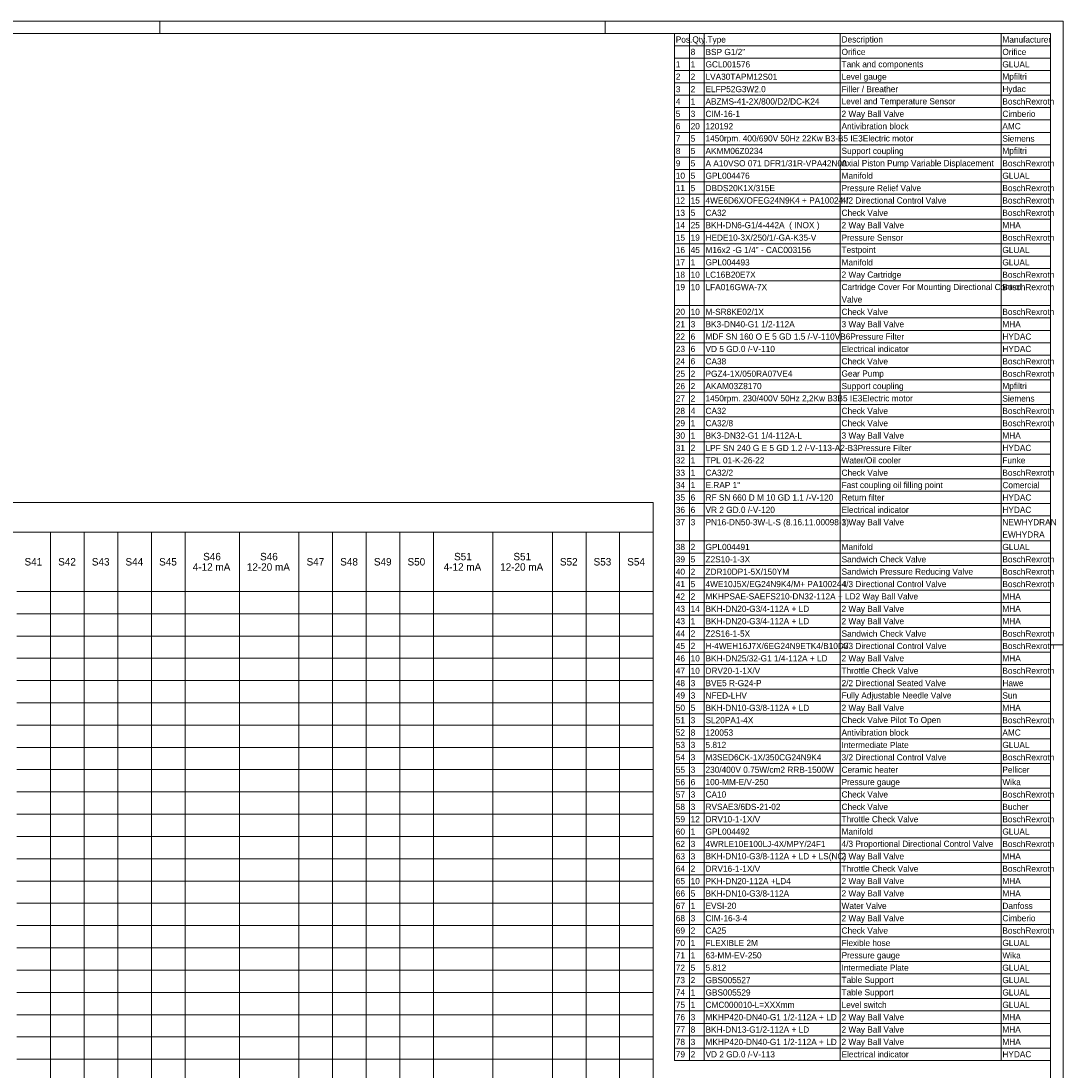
# Model space of a CAD drawing. Header units: millimetres. Extents: x 0 to 138, y 0 to 47.
# Tile 165 of 165: x 115 to 138, y 23 to 47. Entities that reach past the tile are written whole.
import ezdxf

# ---------------------------------------------------------------- set-up
doc = ezdxf.new("R2010")
doc.units = ezdxf.units.MM
doc.layers.add('PDF_Geomertry', color=7, linetype='Continuous')
doc.layers.add('PDF_Text', color=7, linetype='Continuous')
doc.styles.add('PDF Arial', font='txt')

msp = doc.modelspace()

# ---------------------------------------------------------------- linework, layer by layer
at = {"layer": 'PDF_Geomertry', "lineweight": 15}
for points in [[(72.336, 0.003), (138.46, 0.003), (138.46, 46.773), (72.336, 46.773), (72.336, 0.003)], [(73.727, 0.281), (138.181, 0.281), (138.181, 46.495), (73.727, 46.495), (73.727, 0.281)], [(138.181, 23.416), (138.181, 46.495), (129.728, 46.495), (129.728, 23.416)], [(73.993, 6.927), (129.25, 6.927), (129.25, 35.957), (73.993, 35.957), (73.993, 6.927)]]:
    msp.add_lwpolyline(points, close=True, dxfattribs=at)
for points in [[(118.161, 46.773), (118.161, 46.495)], [(128.171, 46.773), (128.171, 46.495)], [(130.062, 46.495), (130.062, 23.416)], [(130.395, 46.495), (130.395, 23.416)], [(133.454, 46.495), (133.454, 23.416)], [(137.069, 46.495), (137.069, 23.416)], [(129.728, 46.217), (138.181, 46.217)], [(129.728, 45.939), (138.181, 45.939)], [(129.728, 45.661), (138.181, 45.661)], [(129.728, 45.383), (138.181, 45.383)], [(129.728, 45.105), (138.181, 45.105)], [(129.728, 44.827), (138.181, 44.827)], [(129.728, 44.549), (138.181, 44.549)], [(129.728, 44.271), (138.181, 44.271)], [(129.728, 43.993), (138.181, 43.993)], [(129.728, 43.715), (138.181, 43.715)], [(129.728, 43.437), (138.181, 43.437)], [(129.728, 43.159), (138.181, 43.159)], [(129.728, 42.881), (138.181, 42.881)], [(129.728, 42.602), (138.181, 42.602)], [(129.728, 42.324), (138.181, 42.324)], [(129.728, 42.046), (138.181, 42.046)], [(129.728, 41.769), (138.181, 41.769)], [(129.728, 41.491), (138.181, 41.491)], [(129.728, 41.212), (138.181, 41.212)], [(129.728, 40.934), (138.181, 40.934)], [(129.728, 40.378), (138.181, 40.378)], [(129.728, 40.1), (138.181, 40.1)], [(129.728, 39.822), (138.181, 39.822)], [(129.728, 39.544), (138.181, 39.544)], [(129.728, 39.266), (138.181, 39.266)], [(129.728, 38.988), (138.181, 38.988)], [(129.728, 38.71), (138.181, 38.71)], [(129.728, 38.432), (138.181, 38.432)], [(129.728, 38.154), (138.181, 38.154)], [(129.728, 37.876), (138.181, 37.876)], [(129.728, 37.597), (138.181, 37.597)], [(129.728, 37.319), (138.181, 37.319)], [(129.728, 37.041), (138.181, 37.041)], [(129.728, 36.763), (138.181, 36.763)], [(129.728, 36.485), (138.181, 36.485)], [(129.728, 36.207), (138.181, 36.207)], [(129.728, 35.929), (138.181, 35.929)], [(129.728, 35.651), (138.181, 35.651)], [(73.993, 35.289), (129.25, 35.289)], [(114.946, 33.955), (115.703, 33.955), (115.703, 35.289)], [(114.946, 33.454), (115.703, 33.454), (115.703, 33.955), (116.459, 33.955), (116.459, 35.289)], [(114.946, 32.954), (115.703, 32.954), (115.703, 33.454), (116.459, 33.454), (116.459, 33.955), (117.215, 33.955), (117.215, 35.289)], [(114.946, 32.453), (115.703, 32.453), (115.703, 32.954), (116.459, 32.954), (116.459, 33.454), (117.215, 33.454), (117.215, 33.955), (117.972, 33.955), (117.972, 35.289)], [(114.946, 31.953), (115.703, 31.953), (115.703, 32.453), (116.459, 32.453), (116.459, 32.954), (117.215, 32.954), (117.215, 33.454), (117.972, 33.454), (117.972, 33.955), (118.728, 33.955), (118.728, 35.289)], [(114.946, 31.452), (115.703, 31.452), (115.703, 31.953), (116.459, 31.953), (116.459, 32.453), (117.215, 32.453), (117.215, 32.954), (117.972, 32.954), (117.972, 33.454), (118.728, 33.454), (118.728, 33.955), (119.952, 33.955), (119.952, 35.289)], [(114.946, 30.952), (115.703, 30.952), (115.703, 31.452), (116.459, 31.452), (116.459, 31.953), (117.215, 31.953), (117.215, 32.453), (117.972, 32.453), (117.972, 32.954), (118.728, 32.954), (118.728, 33.454), (119.952, 33.454), (119.952, 33.955), (121.286, 33.955), (121.286, 35.289)], [(114.946, 30.451), (115.703, 30.451), (115.703, 30.952), (116.459, 30.952), (116.459, 31.452), (117.215, 31.452), (117.215, 31.953), (117.972, 31.953), (117.972, 32.453), (118.728, 32.453), (118.728, 32.954), (119.952, 32.954), (119.952, 33.454), (121.286, 33.454), (121.286, 33.955), (122.043, 33.955), (122.043, 35.289)], [(114.946, 29.951), (115.703, 29.951), (115.703, 30.451), (116.459, 30.451), (116.459, 30.952), (117.215, 30.952), (117.215, 31.452), (117.972, 31.452), (117.972, 31.953), (118.728, 31.953), (118.728, 32.453), (119.952, 32.453), (119.952, 32.954), (121.286, 32.954), (121.286, 33.454), (122.043, 33.454), (122.043, 33.955), (122.799, 33.955), (122.799, 35.289)], [(114.946, 29.45), (115.703, 29.45), (115.703, 29.951), (116.459, 29.951), (116.459, 30.451), (117.215, 30.451), (117.215, 30.952), (117.972, 30.952), (117.972, 31.452), (118.728, 31.452), (118.728, 31.953), (119.952, 31.953), (119.952, 32.453), (121.286, 32.453), (121.286, 32.954), (122.043, 32.954), (122.043, 33.454), (122.799, 33.454), (122.799, 33.955), (123.555, 33.955), (123.555, 35.289)], [(114.946, 28.95), (115.703, 28.95), (115.703, 29.45), (116.459, 29.45), (116.459, 29.951), (117.215, 29.951), (117.215, 30.451), (117.972, 30.451), (117.972, 30.952), (118.728, 30.952), (118.728, 31.452), (119.952, 31.452), (119.952, 31.953), (121.286, 31.953), (121.286, 32.453), (122.043, 32.453), (122.043, 32.954), (122.799, 32.954), (122.799, 33.454), (123.555, 33.454), (123.555, 33.955), (124.311, 33.955), (124.311, 35.289)], [(114.946, 28.449), (115.703, 28.449), (115.703, 28.95), (116.459, 28.95), (116.459, 29.45), (117.215, 29.45), (117.215, 29.951), (117.972, 29.951), (117.972, 30.451), (118.728, 30.451), (118.728, 30.952), (119.952, 30.952), (119.952, 31.452), (121.286, 31.452), (121.286, 31.953), (122.043, 31.953), (122.043, 32.453), (122.799, 32.453), (122.799, 32.954), (123.555, 32.954), (123.555, 33.454), (124.311, 33.454), (124.311, 33.955), (125.646, 33.955), (125.646, 35.289)], [(114.946, 27.949), (115.703, 27.949), (115.703, 28.449), (116.459, 28.449), (116.459, 28.95), (117.215, 28.95), (117.215, 29.45), (117.972, 29.45), (117.972, 29.951), (118.728, 29.951), (118.728, 30.451), (119.952, 30.451), (119.952, 30.952), (121.286, 30.952), (121.286, 31.452), (122.043, 31.452), (122.043, 31.953), (122.799, 31.953), (122.799, 32.453), (123.555, 32.453), (123.555, 32.954), (124.311, 32.954), (124.311, 33.454), (125.646, 33.454), (125.646, 33.955), (126.981, 33.955), (126.981, 35.289)], [(114.946, 27.448), (115.703, 27.448), (115.703, 27.949), (116.459, 27.949), (116.459, 28.449), (117.215, 28.449), (117.215, 28.95), (117.972, 28.95), (117.972, 29.45), (118.728, 29.45), (118.728, 29.951), (119.952, 29.951), (119.952, 30.451), (121.286, 30.451), (121.286, 30.952), (122.043, 30.952), (122.043, 31.452), (122.799, 31.452), (122.799, 31.953), (123.555, 31.953), (123.555, 32.453), (124.311, 32.453), (124.311, 32.954), (125.646, 32.954), (125.646, 33.454), (126.981, 33.454), (126.981, 33.955), (127.738, 33.955), (127.738, 35.289)], [(114.946, 26.948), (115.703, 26.948), (115.703, 27.448), (116.459, 27.448), (116.459, 27.949), (117.215, 27.949), (117.215, 28.449), (117.972, 28.449), (117.972, 28.95), (118.728, 28.95), (118.728, 29.45), (119.952, 29.45), (119.952, 29.951), (121.286, 29.951), (121.286, 30.451), (122.043, 30.451), (122.043, 30.952), (122.799, 30.952), (122.799, 31.452), (123.555, 31.452), (123.555, 31.953), (124.311, 31.953), (124.311, 32.453), (125.646, 32.453), (125.646, 32.954), (126.981, 32.954), (126.981, 33.454), (127.738, 33.454), (127.738, 33.955), (128.494, 33.955), (128.494, 35.289)], [(129.728, 35.095), (138.181, 35.095)], [(129.728, 34.817), (138.181, 34.817)], [(129.728, 34.539), (138.181, 34.539)], [(129.728, 34.261), (138.181, 34.261)], [(129.728, 33.983), (138.181, 33.983)], [(114.946, 26.447), (115.703, 26.447), (115.703, 26.948), (116.459, 26.948), (116.459, 27.448), (117.215, 27.448), (117.215, 27.949), (117.972, 27.949), (117.972, 28.449), (118.728, 28.449), (118.728, 28.95), (119.952, 28.95), (119.952, 29.45), (121.286, 29.45), (121.286, 29.951), (122.043, 29.951), (122.043, 30.451), (122.799, 30.451), (122.799, 30.952), (123.555, 30.952), (123.555, 31.452), (124.311, 31.452), (124.311, 31.953), (125.646, 31.953), (125.646, 32.453), (126.981, 32.453), (126.981, 32.954), (127.738, 32.954), (127.738, 33.454), (128.494, 33.454), (128.494, 33.955), (129.25, 33.955)], [(129.728, 33.705), (138.181, 33.705)], [(114.946, 25.947), (115.703, 25.947), (115.703, 26.447), (116.459, 26.447), (116.459, 26.948), (117.215, 26.948), (117.215, 27.448), (117.972, 27.448), (117.972, 27.949), (118.728, 27.949), (118.728, 28.449), (119.952, 28.449), (119.952, 28.95), (121.286, 28.95), (121.286, 29.45), (122.043, 29.45), (122.043, 29.951), (122.799, 29.951), (122.799, 30.451), (123.555, 30.451), (123.555, 30.952), (124.311, 30.952), (124.311, 31.452), (125.646, 31.452), (125.646, 31.953), (126.981, 31.953), (126.981, 32.453), (127.738, 32.453), (127.738, 32.954), (128.494, 32.954), (128.494, 33.454), (129.25, 33.454)], [(129.728, 33.426), (138.181, 33.426)], [(129.728, 33.148), (138.181, 33.148)], [(114.946, 25.446), (115.703, 25.446), (115.703, 25.947), (116.459, 25.947), (116.459, 26.447), (117.215, 26.447), (117.215, 26.948), (117.972, 26.948), (117.972, 27.448), (118.728, 27.448), (118.728, 27.949), (119.952, 27.949), (119.952, 28.449), (121.286, 28.449), (121.286, 28.95), (122.043, 28.95), (122.043, 29.45), (122.799, 29.45), (122.799, 29.951), (123.555, 29.951), (123.555, 30.451), (124.311, 30.451), (124.311, 30.952), (125.646, 30.952), (125.646, 31.452), (126.981, 31.452), (126.981, 31.953), (127.738, 31.953), (127.738, 32.453), (128.494, 32.453), (128.494, 32.954), (129.25, 32.954)], [(129.728, 32.87), (138.181, 32.87)], [(129.728, 32.592), (138.181, 32.592)], [(138.46, 32.759), (138.181, 32.759)], [(114.946, 24.946), (115.703, 24.946), (115.703, 25.446), (116.459, 25.446), (116.459, 25.947), (117.215, 25.947), (117.215, 26.447), (117.972, 26.447), (117.972, 26.948), (118.728, 26.948), (118.728, 27.448), (119.952, 27.448), (119.952, 27.949), (121.286, 27.949), (121.286, 28.449), (122.043, 28.449), (122.043, 28.95), (122.799, 28.95), (122.799, 29.45), (123.555, 29.45), (123.555, 29.951), (124.311, 29.951), (124.311, 30.451), (125.646, 30.451), (125.646, 30.952), (126.981, 30.952), (126.981, 31.452), (127.738, 31.452), (127.738, 31.953), (128.494, 31.953), (128.494, 32.453), (129.25, 32.453)], [(129.728, 32.314), (138.181, 32.314)], [(114.946, 24.445), (115.703, 24.445), (115.703, 24.946), (116.459, 24.946), (116.459, 25.446), (117.215, 25.446), (117.215, 25.947), (117.972, 25.947), (117.972, 26.447), (118.728, 26.447), (118.728, 26.948), (119.952, 26.948), (119.952, 27.448), (121.286, 27.448), (121.286, 27.949), (122.043, 27.949), (122.043, 28.449), (122.799, 28.449), (122.799, 28.95), (123.555, 28.95), (123.555, 29.45), (124.311, 29.45), (124.311, 29.951), (125.646, 29.951), (125.646, 30.451), (126.981, 30.451), (126.981, 30.952), (127.738, 30.952), (127.738, 31.452), (128.494, 31.452), (128.494, 31.953), (129.25, 31.953)], [(129.728, 32.036), (138.181, 32.036)], [(129.728, 31.758), (138.181, 31.758)], [(114.946, 23.944), (115.703, 23.944), (115.703, 24.445), (116.459, 24.445), (116.459, 24.946), (117.215, 24.946), (117.215, 25.446), (117.972, 25.446), (117.972, 25.947), (118.728, 25.947), (118.728, 26.447), (119.952, 26.447), (119.952, 26.948), (121.286, 26.948), (121.286, 27.448), (122.043, 27.448), (122.043, 27.949), (122.799, 27.949), (122.799, 28.449), (123.555, 28.449), (123.555, 28.95), (124.311, 28.95), (124.311, 29.45), (125.646, 29.45), (125.646, 29.951), (126.981, 29.951), (126.981, 30.451), (127.738, 30.451), (127.738, 30.952), (128.494, 30.952), (128.494, 31.452), (129.25, 31.452)], [(129.728, 31.48), (138.181, 31.48)], [(129.728, 31.202), (138.181, 31.202)], [(114.946, 23.444), (115.703, 23.444), (115.703, 23.944), (116.459, 23.944), (116.459, 24.445), (117.215, 24.445), (117.215, 24.946), (117.972, 24.946), (117.972, 25.446), (118.728, 25.446), (118.728, 25.947), (119.952, 25.947), (119.952, 26.447), (121.286, 26.447), (121.286, 26.948), (122.043, 26.948), (122.043, 27.448), (122.799, 27.448), (122.799, 27.949), (123.555, 27.949), (123.555, 28.449), (124.311, 28.449), (124.311, 28.95), (125.646, 28.95), (125.646, 29.45), (126.981, 29.45), (126.981, 29.951), (127.738, 29.951), (127.738, 30.451), (128.494, 30.451), (128.494, 30.952), (129.25, 30.952)], [(129.728, 30.924), (138.181, 30.924)], [(115.703, 22.943), (115.703, 23.444), (116.459, 23.444), (116.459, 23.944), (117.215, 23.944), (117.215, 24.445), (117.972, 24.445), (117.972, 24.946), (118.728, 24.946), (118.728, 25.446), (119.952, 25.446), (119.952, 25.947), (121.286, 25.947), (121.286, 26.447), (122.043, 26.447), (122.043, 26.948), (122.799, 26.948), (122.799, 27.448), (123.555, 27.448), (123.555, 27.949), (124.311, 27.949), (124.311, 28.449), (125.646, 28.449), (125.646, 28.95), (126.981, 28.95), (126.981, 29.45), (127.738, 29.45), (127.738, 29.951), (128.494, 29.951), (128.494, 30.451), (129.25, 30.451)], [(129.728, 30.646), (138.181, 30.646)], [(129.728, 30.368), (138.181, 30.368)], [(129.728, 30.09), (138.181, 30.09)], [(116.459, 22.943), (116.459, 23.444), (117.215, 23.444), (117.215, 23.944), (117.972, 23.944), (117.972, 24.445), (118.728, 24.445), (118.728, 24.946), (119.952, 24.946), (119.952, 25.446), (121.286, 25.446), (121.286, 25.947), (122.043, 25.947), (122.043, 26.447), (122.799, 26.447), (122.799, 26.948), (123.555, 26.948), (123.555, 27.448), (124.311, 27.448), (124.311, 27.949), (125.646, 27.949), (125.646, 28.449), (126.981, 28.449), (126.981, 28.95), (127.738, 28.95), (127.738, 29.45), (128.494, 29.45), (128.494, 29.951), (129.25, 29.951)], [(129.728, 29.812), (138.181, 29.812)], [(129.728, 29.534), (138.181, 29.534)], [(117.215, 22.943), (117.215, 23.444), (117.972, 23.444), (117.972, 23.944), (118.728, 23.944), (118.728, 24.445), (119.952, 24.445), (119.952, 24.946), (121.286, 24.946), (121.286, 25.446), (122.043, 25.446), (122.043, 25.947), (122.799, 25.947), (122.799, 26.447), (123.555, 26.447), (123.555, 26.948), (124.311, 26.948), (124.311, 27.448), (125.646, 27.448), (125.646, 27.949), (126.981, 27.949), (126.981, 28.449), (127.738, 28.449), (127.738, 28.95), (128.494, 28.95), (128.494, 29.45), (129.25, 29.45)], [(129.728, 29.255), (138.181, 29.255)], [(117.972, 22.943), (117.972, 23.444), (118.728, 23.444), (118.728, 23.944), (119.952, 23.944), (119.952, 24.445), (121.286, 24.445), (121.286, 24.946), (122.043, 24.946), (122.043, 25.446), (122.799, 25.446), (122.799, 25.947), (123.555, 25.947), (123.555, 26.447), (124.311, 26.447), (124.311, 26.948), (125.646, 26.948), (125.646, 27.448), (126.981, 27.448), (126.981, 27.949), (127.738, 27.949), (127.738, 28.449), (128.494, 28.449), (128.494, 28.95), (129.25, 28.95)], [(129.728, 28.977), (138.181, 28.977)], [(129.728, 28.7), (138.181, 28.7)], [(118.728, 22.943), (118.728, 23.444), (119.952, 23.444), (119.952, 23.944), (121.286, 23.944), (121.286, 24.445), (122.043, 24.445), (122.043, 24.946), (122.799, 24.946), (122.799, 25.446), (123.555, 25.446), (123.555, 25.947), (124.311, 25.947), (124.311, 26.447), (125.646, 26.447), (125.646, 26.948), (126.981, 26.948), (126.981, 27.448), (127.738, 27.448), (127.738, 27.949), (128.494, 27.949), (128.494, 28.449), (129.25, 28.449)], [(129.728, 28.422), (138.181, 28.422)], [(129.728, 28.144), (138.181, 28.144)], [(119.952, 22.943), (119.952, 23.444), (121.286, 23.444), (121.286, 23.944), (122.043, 23.944), (122.043, 24.445), (122.799, 24.445), (122.799, 24.946), (123.555, 24.946), (123.555, 25.446), (124.311, 25.446), (124.311, 25.947), (125.646, 25.947), (125.646, 26.447), (126.981, 26.447), (126.981, 26.948), (127.738, 26.948), (127.738, 27.448), (128.494, 27.448), (128.494, 27.949), (129.25, 27.949)], [(129.728, 27.865), (138.181, 27.865)], [(121.286, 22.943), (121.286, 23.444), (122.043, 23.444), (122.043, 23.944), (122.799, 23.944), (122.799, 24.445), (123.555, 24.445), (123.555, 24.946), (124.311, 24.946), (124.311, 25.446), (125.646, 25.446), (125.646, 25.947), (126.981, 25.947), (126.981, 26.447), (127.738, 26.447), (127.738, 26.948), (128.494, 26.948), (128.494, 27.448), (129.25, 27.448)], [(129.728, 27.587), (138.181, 27.587)], [(129.728, 27.309), (138.181, 27.309)], [(122.043, 22.943), (122.043, 23.444), (122.799, 23.444), (122.799, 23.944), (123.555, 23.944), (123.555, 24.445), (124.311, 24.445), (124.311, 24.946), (125.646, 24.946), (125.646, 25.446), (126.981, 25.446), (126.981, 25.947), (127.738, 25.947), (127.738, 26.447), (128.494, 26.447), (128.494, 26.948), (129.25, 26.948)], [(129.728, 27.031), (138.181, 27.031)], [(129.728, 26.753), (138.181, 26.753)], [(122.799, 22.943), (122.799, 23.444), (123.555, 23.444), (123.555, 23.944), (124.311, 23.944), (124.311, 24.445), (125.646, 24.445), (125.646, 24.946), (126.981, 24.946), (126.981, 25.446), (127.738, 25.446), (127.738, 25.947), (128.494, 25.947), (128.494, 26.447), (129.25, 26.447)], [(129.728, 26.475), (138.181, 26.475)], [(129.728, 26.197), (138.181, 26.197)], [(123.555, 22.943), (123.555, 23.444), (124.311, 23.444), (124.311, 23.944), (125.646, 23.944), (125.646, 24.445), (126.981, 24.445), (126.981, 24.946), (127.738, 24.946), (127.738, 25.446), (128.494, 25.446), (128.494, 25.947), (129.25, 25.947)], [(129.728, 25.919), (138.181, 25.919)], [(129.728, 25.641), (138.181, 25.641)], [(124.311, 22.943), (124.311, 23.444), (125.646, 23.444), (125.646, 23.944), (126.981, 23.944), (126.981, 24.445), (127.738, 24.445), (127.738, 24.946), (128.494, 24.946), (128.494, 25.446), (129.25, 25.446)], [(129.728, 25.363), (138.181, 25.363)], [(129.728, 25.085), (138.181, 25.085)], [(125.646, 22.943), (125.646, 23.444), (126.981, 23.444), (126.981, 23.944), (127.738, 23.944), (127.738, 24.445), (128.494, 24.445), (128.494, 24.946), (129.25, 24.946)], [(129.728, 24.807), (138.181, 24.807)], [(126.981, 22.943), (126.981, 23.444), (127.738, 23.444), (127.738, 23.944), (128.494, 23.944), (128.494, 24.445), (129.25, 24.445)], [(129.728, 24.529), (138.181, 24.529)], [(129.728, 24.25), (138.181, 24.25)], [(127.738, 22.943), (127.738, 23.444), (128.494, 23.444), (128.494, 23.944), (129.25, 23.944)], [(129.728, 23.972), (138.181, 23.972)], [(129.728, 23.694), (138.181, 23.694)], [(128.494, 22.943), (128.494, 23.444), (129.25, 23.444)]]:
    msp.add_lwpolyline(points, dxfattribs=at)

# ---------------------------------------------------------------- texts
at = {"layer": 'PDF_Text', "attachment_point": 7, "style": 'PDF Arial'}
for s, insert, char_height in [('Manufacturer', (137.097, 46.285), 0.13903), ('Pos.Qty.Type', (129.756, 46.246), 0.13903), ('Description', (133.482, 46.248), 0.13903), ('8', (130.09, 46.007), 0.139), ('BSP G1/2"', (130.424, 46.006), 0.139), ('Orifice', (133.482, 46.007), 0.139), ('Orifice', (137.097, 46.007), 0.139), ('1', (129.756, 45.731), 0.139), ('1', (130.09, 45.731), 0.139), ('GCL001576', (130.424, 45.728), 0.139), ('Tank and components', (133.482, 45.692), 0.13903), ('GLUAL', (137.097, 45.728), 0.139), ('2', (129.756, 45.453), 0.139), ('2', (130.09, 45.453), 0.139), ('LVA30TAPM12S01', (130.424, 45.45), 0.13903), ('Level gauge', (133.482, 45.412), 0.13903), ('Mpfiltri', (137.097, 45.414), 0.139), ('3', (129.756, 45.172), 0.139), ('2', (130.09, 45.174), 0.139), ('ELFP52G3W2.0', (130.424, 45.172), 0.13903), ('Filler / Breather', (133.482, 45.172), 0.13903), ('Hydac', (137.097, 45.134), 0.139), ('4', (129.756, 44.896), 0.139), ('1', (130.09, 44.896), 0.139), ('ABZMS-41-2X/800/D2/DC-K24', (130.424, 44.894), 0.13903), ('BoschRexroth', (137.097, 44.894), 0.13903), ('Level and Temperature Sensor', (133.482, 44.858), 0.13903), ('5', (129.756, 44.616), 0.139), ('3', (130.09, 44.616), 0.139), ('CIM-16-1', (130.424, 44.616), 0.139), ('2 Way Ball Valve', (133.482, 44.577), 0.13903), ('Cimberio', (137.097, 44.616), 0.139), ('6', (129.756, 44.338), 0.139), ('20', (130.09, 44.338), 0.139), ('120192', (130.424, 44.338), 0.139), ('Antivibration block', (133.482, 44.338), 0.13903), ('AMC', (137.097, 44.338), 0.139), ('7', (129.756, 44.063), 0.139), ('5', (130.09, 44.06), 0.139), ('1450rpm. 400/690V 50Hz 22Kw B3-B5 IE3Electric motor', (130.424, 44.024), 0.13903), ('Siemens', (137.097, 44.06), 0.139), ('8', (129.756, 43.782), 0.139), ('5', (130.09, 43.782), 0.139), ('AKMM06Z0234', (130.424, 43.782), 0.13903), ('Support coupling', (133.482, 43.744), 0.13903), ('Mpfiltri', (137.097, 43.746), 0.139), ('9', (129.756, 43.504), 0.139), ('5', (130.09, 43.504), 0.139), ('A A10VSO 071 DFR1/31R-VPA42N00', (130.424, 43.504), 0.13903), ('Axial Piston Pump Variable Displacement', (133.482, 43.468), 0.13903), ('BoschRexroth', (137.097, 43.504), 0.13903), ('Manifold', (133.482, 43.226), 0.139), ('10', (129.756, 43.226), 0.139), ('5', (130.09, 43.226), 0.139), ('GPL004476', (130.424, 43.226), 0.139), ('GLUAL', (137.097, 43.226), 0.139), ('11', (129.756, 42.95), 0.139), ('5', (130.09, 42.948), 0.139), ('DBDS20K1X/315E', (130.424, 42.948), 0.13903), ('Pressure Relief Valve', (133.482, 42.948), 0.13903), ('BoschRexroth', (137.097, 42.948), 0.13903), ('12', (129.756, 42.672), 0.139), ('15', (130.09, 42.67), 0.139), ('4WE6D6X/OFEG24N9K4 + PA10024-I', (130.424, 42.67), 0.13903), ('4/2 Directional Control Valve', (133.482, 42.67), 0.13903), ('BoschRexroth', (137.097, 42.67), 0.13903), ('13', (129.756, 42.392), 0.139), ('5', (130.09, 42.392), 0.139), ('CA32', (130.424, 42.392), 0.139), ('Check Valve', (133.482, 42.392), 0.13903), ('BoschRexroth', (137.097, 42.392), 0.13903), ('14', (129.756, 42.116), 0.139), ('25', (130.09, 42.113), 0.139), ('BKH-DN6-G1/4-442A  ( INOX )', (130.424, 42.075), 0.13903), ('2 Way Ball Valve', (133.482, 42.075), 0.13903), ('MHA', (137.097, 42.116), 0.139), ('15', (129.756, 41.835), 0.139), ('19', (130.09, 41.835), 0.139), ('HEDE10-3X/250/1/-GA-K35-V', (130.424, 41.835), 0.13903), ('Pressure Sensor', (133.482, 41.835), 0.13903), ('BoschRexroth', (137.097, 41.835), 0.13903), ('16', (129.756, 41.557), 0.139), ('45', (130.09, 41.557), 0.139), ('M16x2 -G 1/4" - CAC003156', (130.424, 41.557), 0.13903), ('Testpoint', (133.482, 41.521), 0.139), ('GLUAL', (137.097, 41.557), 0.139), ('17', (129.756, 41.282), 0.139), ('1', (130.09, 41.282), 0.139), ('GPL004493', (130.424, 41.279), 0.139), ('Manifold', (133.482, 41.279), 0.139), ('GLUAL', (137.097, 41.279), 0.139), ('18', (129.756, 41.002), 0.139), ('10', (130.09, 41.002), 0.139), ('LC16B20E7X', (130.424, 41.002), 0.139), ('2 Way Cartridge', (133.482, 40.963), 0.13903), ('BoschRexroth', (137.097, 41.002), 0.13903), ('19', (129.756, 40.723), 0.139), ('10', (130.09, 40.723), 0.139), ('LFA016GWA-7X', (130.424, 40.723), 0.13903), ('Cartridge Cover For Mounting Directional Control', (133.482, 40.685), 0.13903), ('BoschRexroth', (137.097, 40.723), 0.13903), ('Valve', (133.482, 40.446), 0.139), ('20', (129.756, 40.167), 0.139), ('10', (130.09, 40.167), 0.139), ('M-SR8KE02/1X', (130.424, 40.167), 0.13903), ('Check Valve', (133.482, 40.167), 0.13903), ('BoschRexroth', (137.097, 40.167), 0.13903), ('21', (129.756, 39.892), 0.139), ('3', (130.09, 39.889), 0.139), ('BK3-DN40-G1 1/2-112A', (130.424, 39.889), 0.13903), ('3 Way Ball Valve', (133.482, 39.851), 0.13903), ('MHA', (137.097, 39.892), 0.139), ('22', (129.756, 39.613), 0.139), ('6', (130.09, 39.611), 0.139), ('MDF SN 160 O E 5 GD 1.5 /-V-110VB6Pressure Filter', (130.424, 39.611), 0.13903), ('HYDAC', (137.097, 39.611), 0.139), ('23', (129.756, 39.333), 0.139), ('6', (130.09, 39.333), 0.139), ('VD 5 GD.0 /-V-110', (130.424, 39.333), 0.13903), ('Electrical indicator', (133.482, 39.333), 0.13903), ('HYDAC', (137.097, 39.333), 0.139), ('24', (129.756, 39.057), 0.139), ('6', (130.09, 39.055), 0.139), ('CA38', (130.424, 39.055), 0.139), ('Check Valve', (133.482, 39.055), 0.13903), ('BoschRexroth', (137.097, 39.055), 0.13903), ('25', (129.756, 38.777), 0.139), ('2', (130.09, 38.779), 0.139), ('PGZ4-1X/050RA07VE4', (130.424, 38.777), 0.13903), ('BoschRexroth', (137.097, 38.777), 0.13903), ('Gear Pump', (133.482, 38.741), 0.139), ('26', (129.756, 38.499), 0.139), ('2', (130.09, 38.501), 0.139), ('AKAM03Z8170', (130.424, 38.499), 0.13903), ('Support coupling', (133.482, 38.46), 0.13903), ('Mpfiltri', (137.097, 38.462), 0.139), ('27', (129.756, 38.223), 0.139), ('2', (130.09, 38.223), 0.139), ('1450rpm. 230/400V 50Hz 2,2Kw B3B5 IE3Electric motor', (130.424, 38.184), 0.13903), ('Siemens', (137.097, 38.22), 0.139), ('28', (129.756, 37.942), 0.139), ('4', (130.09, 37.945), 0.139), ('CA32', (130.424, 37.942), 0.139), ('Check Valve', (133.482, 37.942), 0.13903), ('BoschRexroth', (137.097, 37.942), 0.13903), ('29', (129.756, 37.665), 0.139), ('1', (130.09, 37.667), 0.139), ('CA32/8', (130.424, 37.665), 0.139), ('Check Valve', (133.482, 37.665), 0.13903), ('BoschRexroth', (137.097, 37.665), 0.13903), ('30', (129.756, 37.387), 0.139), ('1', (130.09, 37.389), 0.139), ('BK3-DN32-G1 1/4-112A-L', (130.424, 37.387), 0.13903), ('3 Way Ball Valve', (133.482, 37.348), 0.13903), ('MHA', (137.097, 37.389), 0.139), ('31', (129.756, 37.108), 0.139), ('2', (130.09, 37.111), 0.139), ('LPF SN 240 G E 5 GD 1.2 /-V-113-A2-B3Pressure Filter', (130.424, 37.108), 0.13903), ('HYDAC', (137.097, 37.109), 0.139), ('32', (129.756, 36.83), 0.139), ('1', (130.09, 36.833), 0.139), ('TPL 01-K-26-22', (130.424, 36.831), 0.13903), ('Water/Oil cooler', (133.482, 36.831), 0.13903), ('Funke', (137.097, 36.831), 0.139), ('33', (129.756, 36.552), 0.139), ('1', (130.09, 36.555), 0.139), ('CA32/2', (130.424, 36.552), 0.139), ('Check Valve', (133.482, 36.552), 0.13903), ('BoschRexroth', (137.097, 36.552), 0.13903), ('34', (129.756, 36.274), 0.139), ('1', (130.09, 36.277), 0.139), ('E.RAP 1"', (130.424, 36.277), 0.139), ('Fast coupling oil filling point', (133.482, 36.236), 0.13903), ('Comercial', (137.097, 36.274), 0.139), ('35', (129.756, 35.996), 0.139), ('6', (130.09, 35.996), 0.139), ('RF SN 660 D M 10 GD 1.1 /-V-120', (130.424, 35.996), 0.13903), ('Return filter', (133.482, 35.996), 0.13903), ('HYDAC', (137.097, 35.996), 0.139), ('36', (129.756, 35.718), 0.139), ('6', (130.09, 35.718), 0.139), ('VR 2 GD.0 /-V-120', (130.424, 35.718), 0.13903), ('Electrical indicator', (133.482, 35.718), 0.13903), ('HYDAC', (137.097, 35.718), 0.139), ('37', (129.756, 35.44), 0.139), ('3', (130.09, 35.44), 0.139), ('PN16-DN50-3W-L-S (8.16.11.00098-1)', (130.424, 35.401), 0.13903), ('3 Way Ball Valve', (133.482, 35.401), 0.13903), ('NEWHYDRAN', (137.097, 35.442), 0.139), ('EWHYDRA', (137.097, 35.164), 0.139), ('38', (129.756, 34.884), 0.139), ('2', (130.09, 34.886), 0.139), ('GPL004491', (130.424, 34.884), 0.139), ('Manifold', (133.482, 34.884), 0.139), ('GLUAL', (137.097, 34.884), 0.139), ('S41', (115.117, 34.536), 0.167), ('S42', (115.874, 34.536), 0.167), ('S43', (116.63, 34.536), 0.167), ('S44', (117.386, 34.536), 0.167), ('S45', (118.143, 34.536), 0.167), ('S46', (119.133, 34.653), 0.167), ('S46', (120.412, 34.653), 0.167), ('S47', (121.457, 34.536), 0.167), ('S48', (122.213, 34.536), 0.167), ('S49', (122.97, 34.536), 0.167), ('S50', (123.726, 34.536), 0.167), ('S51', (124.772, 34.653), 0.167), ('S51', (126.106, 34.653), 0.167), ('S52', (127.152, 34.536), 0.167), ('S53', (127.908, 34.536), 0.167), ('S54', (128.665, 34.536), 0.167), ('39', (129.756, 34.606), 0.139), ('5', (130.09, 34.606), 0.139), ('Z2S10-1-3X', (130.424, 34.606), 0.139), ('Sandwich Check Valve', (133.482, 34.606), 0.13903), ('BoschRexroth', (137.097, 34.606), 0.13903), ('4-12 mA', (118.899, 34.422), 0.167), ('12-20 mA', (120.114, 34.419), 0.167), ('4-12 mA', (124.539, 34.422), 0.167), ('12-20 mA', (125.808, 34.419), 0.167), ('40', (129.756, 34.328), 0.139), ('2', (130.09, 34.33), 0.139), ('ZDR10DP1-5X/150YM', (130.424, 34.328), 0.13903), ('Sandwich Pressure Reducing Valve', (133.482, 34.29), 0.13903), ('BoschRexroth', (137.097, 34.328), 0.13903), ('41', (129.756, 34.052), 0.139), ('5', (130.09, 34.05), 0.139), ('4WE10J5X/EG24N9K4/M+ PA10024-I', (130.424, 34.05), 0.13903), ('4/3 Directional Control Valve', (133.482, 34.05), 0.13903), ('BoschRexroth', (137.097, 34.05), 0.13903), ('42', (129.756, 33.774), 0.139), ('2', (130.09, 33.774), 0.139), ('MKHPSAE-SAEFS210-DN32-112A + LD2 Way Ball Valve', (130.424, 33.733), 0.13903), ('MHA', (137.097, 33.774), 0.139), ('43', (129.756, 33.494), 0.139), ('14', (130.09, 33.496), 0.139), ('BKH-DN20-G3/4-112A + LD', (130.424, 33.494), 0.13903), ('2 Way Ball Valve', (133.482, 33.455), 0.13903), ('MHA', (137.097, 33.496), 0.139), ('43', (129.756, 33.216), 0.139), ('1', (130.09, 33.218), 0.139), ('BKH-DN20-G3/4-112A + LD', (130.424, 33.216), 0.13903), ('2 Way Ball Valve', (133.482, 33.177), 0.13903), ('MHA', (137.097, 33.218), 0.139), ('44', (129.756, 32.94), 0.139), ('2', (130.09, 32.94), 0.139), ('Z2S16-1-5X', (130.424, 32.937), 0.139), ('Sandwich Check Valve', (133.482, 32.937), 0.13903), ('BoschRexroth', (137.097, 32.937), 0.13903), ('45', (129.756, 32.659), 0.139), ('2', (130.09, 32.662), 0.139), ('H-4WEH16J7X/6EG24N9ETK4/B10D3', (130.424, 32.659), 0.13903), ('4/3 Directional Control Valve', (133.482, 32.659), 0.13903), ('BoschRexroth', (137.097, 32.659), 0.13903), ('46', (129.756, 32.381), 0.139), ('10', (130.09, 32.381), 0.139), ('BKH-DN25/32-G1 1/4-112A + LD', (130.424, 32.381), 0.13903), ('MHA', (137.097, 32.384), 0.139), ('2 Way Ball Valve', (133.482, 32.343), 0.13903), ('47', (129.756, 32.106), 0.139), ('10', (130.09, 32.103), 0.139), ('DRV20-1-1X/V', (130.424, 32.103), 0.13903), ('Throttle Check Valve', (133.482, 32.103), 0.13903), ('BoschRexroth', (137.097, 32.103), 0.13903), ('48', (129.756, 31.825), 0.139), ('3', (130.09, 31.825), 0.139), ('BVE5 R-G24-P', (130.424, 31.825), 0.13903), ('2/2 Directional Seated Valve', (133.482, 31.825), 0.13903), ('Hawe', (137.097, 31.825), 0.139), ('49', (129.756, 31.547), 0.139), ('3', (130.09, 31.547), 0.139), ('NFED-LHV', (130.424, 31.549), 0.139), ('Fully Adjustable Needle Valve', (133.482, 31.509), 0.13903), ('Sun', (137.097, 31.547), 0.139), ('50', (129.756, 31.269), 0.139), ('5', (130.09, 31.269), 0.139), ('BKH-DN10-G3/8-112A + LD', (130.424, 31.269), 0.13903), ('2 Way Ball Valve', (133.482, 31.231), 0.13903), ('MHA', (137.097, 31.272), 0.139), ('51', (129.756, 30.991), 0.139), ('3', (130.09, 30.991), 0.139), ('SL20PA1-4X', (130.424, 30.991), 0.139), ('Check Valve Pilot To Open', (133.482, 30.955), 0.13903), ('BoschRexroth', (137.097, 30.991), 0.13903), ('Antivibration block', (133.482, 30.713), 0.13903), ('52', (129.756, 30.713), 0.139), ('8', (130.09, 30.713), 0.139), ('120053', (130.424, 30.713), 0.139), ('AMC', (137.097, 30.713), 0.139), ('53', (129.756, 30.435), 0.139), ('3', (130.09, 30.435), 0.139), ('5.812', (130.424, 30.435), 0.139), ('Intermediate Plate', (133.482, 30.435), 0.13903), ('GLUAL', (137.097, 30.435), 0.139), ('54', (129.756, 30.157), 0.139), ('3', (130.09, 30.157), 0.139), ('M3SED6CK-1X/350CG24N9K4', (130.424, 30.157), 0.13903), ('3/2 Directional Control Valve', (133.482, 30.157), 0.13903), ('BoschRexroth', (137.097, 30.157), 0.13903), ('55', (129.756, 29.879), 0.139), ('3', (130.09, 29.879), 0.139), ('230/400V 0.75W/cm2 RRB-1500W', (130.424, 29.879), 0.13903), ('Ceramic heater', (133.482, 29.879), 0.13903), ('Pellicer', (137.097, 29.879), 0.139), ('56', (129.756, 29.601), 0.139), ('6', (130.09, 29.601), 0.139), ('100-MM-E/V-250', (130.424, 29.601), 0.13903), ('Pressure gauge', (133.482, 29.562), 0.13903), ('Wika', (137.097, 29.601), 0.139), ('57', (129.756, 29.323), 0.139), ('3', (130.09, 29.323), 0.139), ('CA10', (130.424, 29.323), 0.139), ('Check Valve', (133.482, 29.323), 0.13903), ('BoschRexroth', (137.097, 29.323), 0.13903), ('58', (129.756, 29.045), 0.139), ('3', (130.09, 29.045), 0.139), ('RVSAE3/6DS-21-02', (130.424, 29.045), 0.13903), ('Check Valve', (133.482, 29.045), 0.13903), ('Bucher', (137.097, 29.045), 0.139), ('59', (129.756, 28.766), 0.139), ('12', (130.09, 28.769), 0.139), ('DRV10-1-1X/V', (130.424, 28.766), 0.13903), ('Throttle Check Valve', (133.482, 28.766), 0.13903), ('BoschRexroth', (137.097, 28.766), 0.13903), ('60', (129.756, 28.488), 0.139), ('1', (130.09, 28.491), 0.139), ('GPL004492', (130.424, 28.488), 0.139), ('Manifold', (133.482, 28.489), 0.139), ('GLUAL', (137.097, 28.488), 0.139), ('62', (129.756, 28.21), 0.139), ('3', (130.09, 28.21), 0.139), ('4WRLE10E100LJ-4X/MPY/24F1', (130.424, 28.21), 0.13903), ('4/3 Proportional Directional Control Valve', (133.482, 28.174), 0.13903), ('BoschRexroth', (137.097, 28.21), 0.13903), ('63', (129.756, 27.932), 0.139), ('3', (130.09, 27.932), 0.139), ('BKH-DN10-G3/8-112A + LD + LS(NC)', (130.424, 27.894), 0.13903), ('2 Way Ball Valve', (133.482, 27.894), 0.13903), ('MHA', (137.097, 27.935), 0.139), ('2', (130.09, 27.657), 0.139), ('DRV16-1-1X/V', (130.424, 27.655), 0.13903), ('Throttle Check Valve', (133.482, 27.655), 0.13903), ('BoschRexroth', (137.097, 27.655), 0.13903), ('64', (129.756, 27.655), 0.139), ('65', (129.756, 27.376), 0.139), ('10', (130.09, 27.376), 0.139), ('PKH-DN20-112A +LD4', (130.424, 27.376), 0.13903), ('2 Way Ball Valve', (133.482, 27.338), 0.13903), ('MHA', (137.097, 27.379), 0.139), ('66', (129.756, 27.098), 0.139), ('5', (130.09, 27.098), 0.139), ('BKH-DN10-G3/8-112A', (130.424, 27.098), 0.13903), ('2 Way Ball Valve', (133.482, 27.06), 0.13903), ('MHA', (137.097, 27.101), 0.139), ('67', (129.756, 26.82), 0.139), ('1', (130.09, 26.823), 0.139), ('EVSI-20', (130.424, 26.82), 0.139), ('Water Valve', (133.482, 26.82), 0.13903), ('Danfoss', (137.097, 26.82), 0.139), ('68', (129.756, 26.542), 0.139), ('3', (130.09, 26.542), 0.139), ('CIM-16-3-4', (130.424, 26.542), 0.139), ('2 Way Ball Valve', (133.482, 26.504), 0.13903), ('Cimberio', (137.097, 26.542), 0.139), ('69', (129.756, 26.264), 0.139), ('2', (130.09, 26.266), 0.139), ('CA25', (130.424, 26.264), 0.139), ('Check Valve', (133.482, 26.264), 0.13903), ('BoschRexroth', (137.097, 26.264), 0.13903), ('70', (129.756, 25.986), 0.139), ('1', (130.09, 25.988), 0.139), ('FLEXIBLE 2M', (130.424, 25.988), 0.13903), ('Flexible hose', (133.482, 25.986), 0.13903), ('GLUAL', (137.097, 25.986), 0.139), ('71', (129.756, 25.71), 0.139), ('1', (130.09, 25.71), 0.139), ('63-MM-EV-250', (130.424, 25.708), 0.13903), ('Pressure gauge', (133.482, 25.669), 0.13903), ('Wika', (137.097, 25.708), 0.139), ('72', (129.756, 25.432), 0.139), ('5', (130.09, 25.43), 0.139), ('5.812', (130.424, 25.43), 0.139), ('Intermediate Plate', (133.482, 25.43), 0.13903), ('GLUAL', (137.097, 25.43), 0.139), ('73', (129.756, 25.151), 0.139), ('2', (130.09, 25.154), 0.139), ('GBS005527', (130.424, 25.151), 0.139), ('Table Support', (133.482, 25.115), 0.13903), ('GLUAL', (137.097, 25.152), 0.139), ('74', (129.756, 24.876), 0.139), ('1', (130.09, 24.876), 0.139), ('GBS005529', (130.424, 24.873), 0.139), ('Table Support', (133.482, 24.837), 0.13903), ('GLUAL', (137.097, 24.874), 0.139), ('75', (129.756, 24.596), 0.139), ('1', (130.09, 24.598), 0.139), ('CMC000010-L=XXXmm', (130.424, 24.596), 0.13903), ('Level switch', (133.482, 24.596), 0.13903), ('GLUAL', (137.097, 24.596), 0.139), ('76', (129.756, 24.318), 0.139), ('3', (130.09, 24.318), 0.139), ('MKHP420-DN40-G1 1/2-112A + LD', (130.424, 24.318), 0.13903), ('2 Way Ball Valve', (133.482, 24.279), 0.13903), ('MHA', (137.097, 24.32), 0.139), ('77', (129.756, 24.042), 0.139), ('8', (130.09, 24.04), 0.139), ('BKH-DN13-G1/2-112A + LD', (130.424, 24.04), 0.13903), ('2 Way Ball Valve', (133.482, 24.001), 0.13903), ('MHA', (137.097, 24.042), 0.139), ('78', (129.756, 23.762), 0.139), ('3', (130.09, 23.761), 0.139), ('MKHP420-DN40-G1 1/2-112A + LD', (130.424, 23.762), 0.13903), ('2 Way Ball Valve', (133.482, 23.723), 0.13903), ('MHA', (137.097, 23.764), 0.139), ('79', (129.756, 23.484), 0.139), ('2', (130.09, 23.486), 0.139), ('VD 2 GD.0 /-V-113', (130.424, 23.483), 0.13903), ('Electrical indicator', (133.482, 23.484), 0.13903), ('HYDAC', (137.097, 23.484), 0.139)]:
    msp.add_mtext(s, dxfattribs=dict(at, insert=insert, char_height=char_height))

doc.saveas('drawing.dxf')
